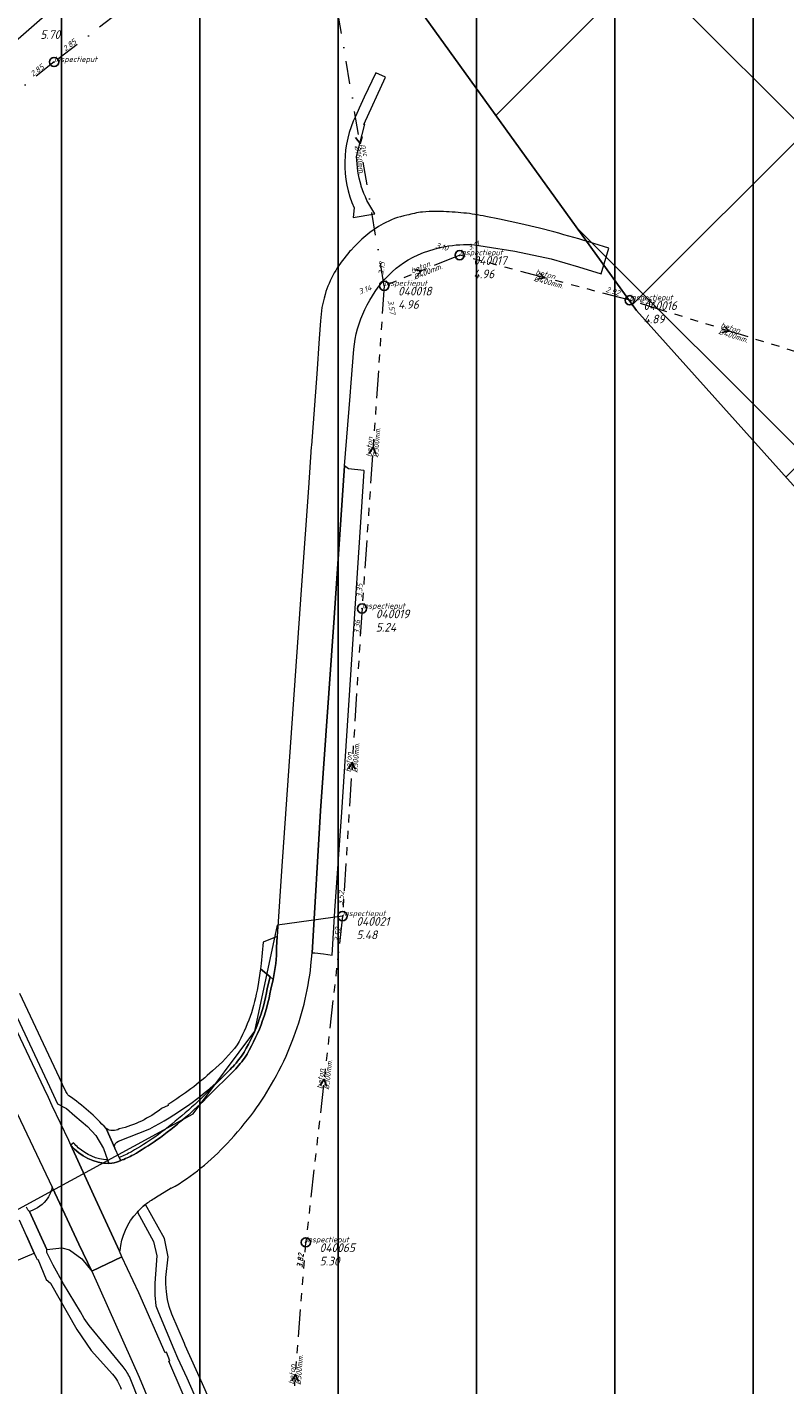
# Model space of a CAD drawing. Extents: x 148869 to 161638, y 453607 to 469810.
# Tile 146 of 256: x 152152 to 152316, y 463334 to 463628. Entities that reach past the tile are written whole.
import ezdxf
from ezdxf.lldxf.tags import DXFTag

# ---------------------------------------------------------------- set-up
doc = ezdxf.new("R2010")
doc.units = 0
doc.header["$PDMODE"] = 32
doc.header["$PDSIZE"] = 2
doc.linetypes.add('RI-GWA', pattern=[18.45, 6, -1.8, 1.75, -1.8, 1.75, -1.8, 1.75, -1.8])
doc.linetypes.add('RI-VWA', pattern=[11, 5, -3, 0, -3])
doc.layers.get('0').update_dxf_attribs({"linetype": 'CONTINUOUS'})
doc.layers.get('DEFPOINTS').update_dxf_attribs({"linetype": 'CONTINUOUS'})
for name, color, linetype in [('2023', 90, 'CONTINUOUS'), ('2023 hatch', 90, 'CONTINUOUS'), ('2024 hatch', 160, 'CONTINUOUS')]:
    doc.layers.add(name, color=color, linetype=linetype)
for name, color, linetype, lineweight in [('B-OI-RI-GWA-MATERIAAL-T18', 10, 'CONTINUOUS', 18), ('B-OI-RI-GWA-PUTDEKSELHOOGTE-T25', 10, 'CONTINUOUS', 25), ('B-OI-RI-GWA_BOB-T18', 10, 'CONTINUOUS', 18), ('B-OI-RI-GWA_DIAMETER-T18', 10, 'CONTINUOUS', 18), ('B-OI-RI-GWA_PUTNUMMER-T18', 10, 'CONTINUOUS', 18), ('B-OI-RI-GWA_RIOOLPUT-S', 10, 'CONTINUOUS', 25), ('B-OI-RI-GWA_TRANSPORTLEIDING-G', 10, 'RI-GWA', 18), ('B-OI-RI-PERSLEIDING-G-niet meenemen', 190, 'RI-PERS', 18), ('B-OI-RI-STROOMRICHTING-S', 252, 'CONTINUOUS', 25), ('B-OI-RI-VWA-BOB-T18', 34, 'CONTINUOUS', 18), ('B-OI-RI-VWA-DIAMETER-T18', 34, 'CONTINUOUS', 18), ('B-OI-RI-VWA-MATERIAAL-T18', 34, 'CONTINUOUS', 18), ('B-OI-RI-VWA_PUTDEKSELHOOGTE-T25', 34, 'CONTINUOUS', 25), ('B-OI-RI-VWA_RIOOLPUT-S', 34, 'CONTINUOUS', 25), ('B-OI-RI-VWA_TRANSPORTLEIDING-G', 34, 'RI-VWA', 18), ('B-RO-VH-VERHARDING_ASFALT-GV', 251, 'CONTINUOUS', 18), ('B-RO-VH-VERHARDING_GRASBETONSTEEN-GV', 251, 'CONTINUOUS', 18), ('B-RO-VH-VERHARDING_STRAATBAKSTEEN-GV', 251, 'CONTINUOUS', 18)]:
    doc.layers.add(name, color=color, linetype=linetype, lineweight=lineweight)
doc.styles.add('NLCS-ISO-M500-T18_CURSIEF', font='NLCS-ISO.ttf', dxfattribs={"oblique": 15, "height": 0.9})
doc.styles.add('NLCS-ISO-M750-T25_CURSIEF', font='NLCS-ISO.ttf', dxfattribs={"oblique": 15, "height": 1.875})
tags = doc.linetypes.add('RI-PERS', pattern='A,7,-2,["P",Standard,S=1.8,R=0,X=-0.5,Y=-0.9],-2,7,-2,[102,NLCS.SHX,S=1,R=180,X=0,Y=0],-2', length=22).pattern_tags.tags
tags[6] = DXFTag(74, 10)

# ---------------------------------------------------------------- blocks, each defined once
blk = doc.blocks.new('ACMAP_ANN_TEMPLATE_vwa-diam')
at = {"color": 0, "linetype": 'ByBlock', "style": 'NLCS-ISO-M500-T18_CURSIEF', "oblique": 15}
blk.add_attdef('vwa-diam', (0.3, -1.3), '', height=1.2, dxfattribs=at)
blk = doc.blocks.new('ACMAP_ANN_TEMPLATE_vwa-materiaal')
at = {"color": 0, "linetype": 'ByBlock', "style": 'NLCS-ISO-M500-T18_CURSIEF', "oblique": 15}
blk.add_attdef('vwa-mat', (0.3, 0.2), '', height=1.2, dxfattribs=at)
blk = doc.blocks.new('ACMAP_ANN_TEMPLATE_vwa-nap-l')
at = {"color": 0, "linetype": 'ByBlock', "style": 'NLCS-ISO-M500-T18_CURSIEF', "oblique": 15}
blk.add_attdef('vwa-nap-l', (3.3, 0.2), '', height=1.2, dxfattribs=at)
blk = doc.blocks.new('ACMAP_ANN_TEMPLATE_vwa-nap-r')
at = {"color": 0, "linetype": 'ByBlock', "style": 'NLCS-ISO-M500-T18_CURSIEF', "oblique": 15}
blk.add_attdef('vwa-nap-r', (-5.6, 0.2), '', height=1.2, dxfattribs=at)
blk = doc.blocks.new('ACMAP_ANN_TEMPLATE_gwa-diam')
at = {"color": 0, "linetype": 'ByBlock', "style": 'NLCS-ISO-M500-T18_CURSIEF', "oblique": 15}
blk.add_attdef('gwa-diam', (-2.2, -1.3), '', height=1.2, dxfattribs=at)
blk = doc.blocks.new('ACMAP_ANN_TEMPLATE_gwa-materiaal')
at = {"color": 0, "linetype": 'ByBlock', "style": 'NLCS-ISO-M500-T18_CURSIEF', "oblique": 15}
blk.add_attdef('gwa-mat', (-2.2, 0.2), '', height=1.2, dxfattribs=at)
blk = doc.blocks.new('ACMAP_ANN_TEMPLATE_gwa-nap-l')
at = {"color": 0, "linetype": 'ByBlock', "style": 'NLCS-ISO-M500-T18_CURSIEF', "oblique": 15}
blk.add_attdef('gwa-nap-l', (2.3, 0.2), '', height=1.2, dxfattribs=at)
blk = doc.blocks.new('ACMAP_ANN_TEMPLATE_gwa-nap-r')
at = {"color": 0, "linetype": 'ByBlock', "style": 'NLCS-ISO-M500-T18_CURSIEF', "oblique": 15}
blk.add_attdef('gwa-nap-r', (-5.6, 0.2), '', height=1.2, dxfattribs=at)
blk = doc.blocks.new('ACMAP_ANN_TEMPLATE_gwa-puth')
at = {"color": 0, "linetype": 'ByBlock', "style": 'NLCS-ISO-M750-T25_CURSIEF', "oblique": 15}
blk.add_attdef('gwa-puth', (3, -5), '', height=1.88, dxfattribs=at)
blk = doc.blocks.new('ACMAP_ANN_TEMPLATE_gwa-putnr')
at = {"color": 0, "linetype": 'ByBlock', "style": 'NLCS-ISO-M750-T25_CURSIEF', "oblique": 15}
blk.add_attdef('gwa-putnr', (3, -2.1), '', height=1.88, dxfattribs=at)
blk = doc.blocks.new('ACMAP_ANN_TEMPLATE_type knoop')
at = {"layer": 'DEFPOINTS', "style": 'NLCS-ISO-M500-T18_CURSIEF', "oblique": 15}
blk.add_attdef('type_knoop', (0, 0), '', height=1.2, dxfattribs=at)
blk = doc.blocks.new('ACMAP_ANN_TEMPLATE_vwa-puth')
at = {"color": 0, "linetype": 'ByBlock', "style": 'NLCS-ISO-M750-T25_CURSIEF', "oblique": 15}
blk.add_attdef('vwa-puth', (-3, 5), '', height=1.88, dxfattribs=at)

msp = doc.modelspace()

# ---------------------------------------------------------------- hatches: boundary and pattern name
at = {"layer": '2023 hatch'}
h = msp.add_hatch(dxfattribs=at)
h.set_pattern_fill('L45L135', color=256, scale=49.98)
h.set_pattern_definition([(45, (0, 0), (-35.341197, 35.341197), []), (135, (0, 0), (-35.341197, -35.341197), [])])
h.paths.add_polyline_path([(155033.65, 463387.49), (154736.21, 463174.82), (154703.82, 463157.03), (154669.13, 463116.73), (154497.36, 463128.81), (154485.96, 463103.35), (154403, 462810.28), (154029.41, 462913.19), (153921.91, 462926.36), (153533.06, 462959.92), (153521.58, 463046.87), (153065.73, 463131.59), (152840.09, 463157.69), (152602.55, 463321.62), (152457.44, 463373.38), (152283.77, 463566.95), (152230.15, 463641.33), (152156.25, 463699.58), (152012.16, 463887.19), (152009.38, 463939.89), (151991.35, 464191.03), (152103.19, 464343.83), (152153.39, 464455.21), (152151.03, 464561.94), (152249.45, 464811.76), (152130.92, 465032.5), (152332.42, 465169.93), (152738.18, 465252.75), (152947.54, 465152.17), (153150.32, 465023.39), (153302.02, 464886.05), (153728.6, 464650.43), (153874.6, 464567.83), (153954.88, 464501.43), (153988.94, 464472.57), (154027.82, 464422.75), (154193.47, 464138.07), (154280.01, 463968.67), (154339.28, 463993.19), (154494.94, 463873.13), (154622.49, 463821.49), (154755.92, 463721.99), (154868.72, 463597.28)])
at = {"layer": '2024 hatch'}
h = msp.add_hatch(dxfattribs=at)
h.set_pattern_fill('ANSI31', color=256, scale=29.988, angle=45)
h.set_pattern_definition([(90, (0, 0), (-29.988, 0), [])])
h.paths.add_polyline_path([(153060.97, 462471.33), (152787.39, 462332.45), (152683.96, 462314.58), (152571.59, 462395.32), (152563.82, 462406.18), (152398.44, 462422.66), (152151.13, 462555.77), (152130.97, 462967.46), (151963.51, 463060.43), (151619.43, 463158.93), (151635.54, 463357.09), (152009.16, 463977.93), (152157.72, 463944.62), (152280.12, 463919.12), (152508.66, 464143.59), (152698.68, 463896.62), (152536.72, 463732.43), (152656.87, 463588.89), (152658.63, 463316.61), (152691.32, 463187.08), (152688.32, 463085.82), (152689.17, 463075.64), (152721.38, 462998.51), (152757.48, 462725.88), (152775.44, 462698.77), (152933.57, 462680.1)])

# ---------------------------------------------------------------- linework, layer by layer
at = {"layer": '2023', "flags": 128}
msp.add_lwpolyline([(153921.91, 462926.36), (153533.06, 462959.92), (153521.58, 463046.87), (153065.73, 463131.59), (152840.09, 463157.69), (152602.55, 463321.62), (152457.44, 463373.38), (152283.77, 463566.95), (152230.15, 463641.33), (152156.25, 463699.58), (152012.16, 463887.19), (152009.38, 463939.89), (151991.35, 464191.03), (152103.19, 464343.83), (152153.39, 464455.21), (152151.03, 464561.94), (152249.45, 464811.76), (152130.92, 465032.5), (152332.42, 465169.93), (152738.18, 465252.75), (152947.54, 465152.17), (153150.32, 465023.39), (153302.02, 464886.05), (153728.6, 464650.43)], dxfattribs=at)
at = {"layer": 'B-OI-RI-GWA_RIOOLPUT-S', "color": 251}
for p in [(152245.46, 463578.91), (152229.09, 463572.28), (152282.32, 463569.14), (152224.28, 463502.3), (152220.05, 463435.63), (152212.09, 463364.9)]:
    msp.add_point(p, dxfattribs=at)
at = {"layer": 'B-OI-RI-GWA_TRANSPORTLEIDING-G', "color": 251}
for p, q in [((152245.46, 463578.91), (152229.09, 463572.28)), ((152282.32, 463569.14), (152245.46, 463578.91)), ((152229.09, 463572.28), (152224.28, 463502.3)), ((152325.62, 463555.74), (152282.32, 463569.14)), ((152224.28, 463502.3), (152220.05, 463435.63)), ((152220.05, 463435.63), (152212.09, 463364.9)), ((152207.66, 463307.6), (152212.09, 463364.9))]:
    msp.add_line(p, q, dxfattribs=at)
at = {"layer": 'B-OI-RI-PERSLEIDING-G-niet meenemen'}
for p, q in [((152220.05, 463435.63), (152205.95, 463433.66)), ((152201.05, 463410.69), (152205.95, 463433.66)), ((152187.7, 463392.75), (152201.05, 463410.69)), ((152148.27, 463371.31), (152187.7, 463392.75))]:
    msp.add_line(p, q, dxfattribs=at)
at = {"layer": 'B-OI-RI-STROOMRICHTING-S', "color": 251}
for points in [[(152224.33, 463604.65), (152223.86, 463603.11), (152222.9, 463604.41)], [(152235.67, 463575.72), (152237.27, 463575.59), (152236.2, 463574.39)], [(152262.67, 463575.09), (152263.89, 463574.03), (152262.3, 463573.7)], [(152302.8, 463563.55), (152303.96, 463562.44), (152302.38, 463562.18)], [(152225.86, 463535.9), (152226.67, 463537.29), (152227.3, 463535.8)], [(152221.36, 463467.57), (152222.15, 463468.96), (152222.79, 463467.48)], [(152215.18, 463398.91), (152216.07, 463400.27), (152216.61, 463398.75)], [(152209.05, 463334.87), (152209.88, 463336.25), (152210.48, 463334.76)]]:
    msp.add_lwpolyline(points, dxfattribs=at)
at = {"layer": 'B-OI-RI-VWA_RIOOLPUT-S'}
msp.add_point((152157.51, 463620.8), dxfattribs=at)
at = {"layer": 'B-OI-RI-VWA_TRANSPORTLEIDING-G', "color": 251}
for p, q in [((152206.61, 463658.31), (152157.51, 463620.8)), ((152229.09, 463572.28), (152218.63, 463633.94)), ((152157.51, 463620.8), (152104.52, 463578.69))]:
    msp.add_line(p, q, dxfattribs=at)
at = {"layer": 'B-RO-VH-VERHARDING_ASFALT-GV', "flags": 128}
for points in [[(152092.12, 463574.92), (152094.07, 463576.97), (152104.15, 463585.91), (152114.44, 463594.95), (152190.12, 463661.29)], [(152138.17, 463437.68), (152156.49, 463398.72), (152157.39, 463396.81), (152158.27, 463394.94), (152160.19, 463393.91), (152162.01, 463392.31), (152164.72, 463390.04), (152166.56, 463388.06), (152168.19, 463385.22), (152169.11, 463382.79), (152169.41, 463382.01), (152170.04, 463382.03)], [(152205.86, 463431.18), (152202.88, 463429.96), (152202.39, 463425.37), (152202.27, 463424.21), (152204.34, 463422.46), (152205, 463421.91)], [(152205.77, 463428.8), (152205.86, 463431.18)], [(152203.74, 463419.93), (152204.34, 463422.46), (152202.27, 463424.21), (152201.66, 463420.4)], [(152160.33, 463397.14), (152160.08, 463397.57), (152159.36, 463399.11), (152158.69, 463400.54), (152150.07, 463418.83)], [(152149.59, 463392.66), (152157.08, 463376.87), (152159.32, 463372.09), (152162.88, 463364.5), (152165.7, 463358.62), (152172.23, 463361.79), (152171.67, 463363.01), (152166.08, 463375.18), (152161.16, 463385.97), (152160.67, 463386.98), (152157.12, 463394.48), (152156.26, 463396.3), (152155.35, 463398.22), (152148.33, 463413.05)], [(152193.89, 463400.59), (152195.66, 463402.35)], [(152182.16, 463394.77), (152182.24, 463394.6), (152180.78, 463393.89)], [(152168.79, 463389.55), (152170.66, 463385.33)], [(152171.95, 463382.62), (152171.61, 463383.32), (152170.66, 463385.33), (152168.79, 463389.55)], [(152171.49, 463386.81), (152178.24, 463389.53)], [(152152.16, 463371.61), (152154.05, 463367.47), (152155.95, 463363.32), (152159.17, 463363.71), (152160.84, 463363.28), (152163.5, 463361.34), (152165.7, 463358.62), (152162.88, 463364.5), (152159.32, 463372.09), (152157.08, 463376.87)], [(152172.45, 463337.9), (152165.11, 463346.84), (152164.05, 463348.42), (152163.21, 463349.82), (152159.52, 463355.88), (152157.31, 463359.96), (152155.9, 463362.73), (152155.95, 463363.32), (152154.05, 463367.47), (152152.16, 463371.61), (152151.79, 463371.93), (152151.49, 463372.49)], [(152198.79, 463313.6), (152189.71, 463334.22), (152185.96, 463342.5), (152185.77, 463342.94), (152183.05, 463349.33), (152182.48, 463350.96), (152182.13, 463352.5), (152181.86, 463354.15), (152181.72, 463355.87), (152181.77, 463357.3), (152182.22, 463361.74), (152181.46, 463365.73), (152177.3, 463373.11)], [(152121.32, 463348.68), (152122.38, 463349.55), (152125.65, 463350.95), (152153.15, 463362.52), (152151.51, 463366.3), (152150.03, 463369.7)], [(152175.56, 463371.45), (152179.07, 463365.09), (152179.79, 463361.94), (152179.5, 463358), (152179.32, 463356.03), (152179.37, 463353.47), (152179.57, 463351.17), (152180.12, 463349.69), (152183.46, 463341.71), (152184.3, 463339.89), (152186.28, 463335.53), (152196.38, 463312.52), (152200.59, 463302.47), (152207.72, 463284.44), (152208.69, 463281.49), (152209.86, 463278.33), (152212.93, 463269.46), (152216.4, 463258.32), (152219.19, 463248.61)], [(152151.51, 463366.3), (152153.15, 463362.52), (152153.63, 463361.6)], [(152153.63, 463361.6), (152153.83, 463361.19), (152153.96, 463361.26), (152155.77, 463356.82), (152156.7, 463356.02), (152162.42, 463345.99), (152165.56, 463341.46), (152170.14, 463336.32)], [(152188.39, 463325.19), (152182.4, 463339.17), (152182.57, 463339.23), (152181.89, 463341.09), (152181.57, 463340.96), (152175.87, 463353.94), (152172.23, 463361.79), (152165.7, 463358.62), (152175.97, 463335.65), (152178.81, 463328.87)], [(152176.13, 463330.17), (152173.98, 463335.47)]]:
    msp.add_lwpolyline(points, dxfattribs=at)
at = {"layer": 'B-RO-VH-VERHARDING_ASFALT-GV'}
for points in [[(152205, 463421.91, 0.051186), (152205.77, 463428.8)], [(152201.66, 463420.4, -0.091738), (152197.19, 463407.7)], [(152198.18, 463405.29, 0.097574), (152203.74, 463419.93)], [(152197.19, 463407.7, -0.058023), (152191.87, 463402.08)], [(152195.66, 463402.35, 0.03439), (152198.18, 463405.29)], [(152191.87, 463402.08, -0.049103), (152182.16, 463394.77)], [(152178.24, 463389.53, 0.068741), (152193.89, 463400.59)], [(152160.72, 463396.67, -0.13873), (152160.33, 463397.14)], [(152168.79, 463389.55, 0.062961), (152160.72, 463396.67)], [(152180.78, 463393.89, -0.105903), (152171.65, 463389.48)], [(152171.65, 463389.48, -0.268734), (152168.79, 463389.55)], [(152170.66, 463385.33, -0.391376), (152171.49, 463386.81)], [(152170.04, 463382.03, 0.042121), (152171.95, 463382.62)], [(152157.08, 463376.87, -0.094959), (152156.13, 463374.52)], [(152156.13, 463374.52, -0.177267), (152152.16, 463371.61)], [(152177.3, 463373.11, 0.040953), (152175.56, 463371.45)], [(152173.98, 463335.47, 0.075304), (152172.45, 463337.9)], [(152170.14, 463336.32, -0.096333), (152172.08, 463333.04)]]:
    msp.add_lwpolyline(points, format="xyb", dxfattribs=at)
at = {"layer": 'B-RO-VH-VERHARDING_GRASBETONSTEEN-GV'}
for points in [[(152203.74, 463419.93, -0.097574), (152198.18, 463405.29)], [(152198.82, 463404.86, 0.097653), (152204.5, 463419.78)], [(152198.18, 463405.29, -0.03439), (152195.66, 463402.35)], [(152196.2, 463401.81, 0.034731), (152198.82, 463404.86)], [(152190.7, 463397.4, -0.040195), (152179.36, 463387.72)], [(152179.8, 463387.09, 0.040173), (152191.24, 463396.86)], [(152179.36, 463387.72, -0.017761), (152174.32, 463384.55)], [(152161.16, 463385.97, 0.219749), (152169.41, 463382.01)], [(152162.74, 463385.42, -0.035122), (152161.75, 463386.46)], [(152169.11, 463382.79, -0.175229), (152162.74, 463385.42)], [(152174.32, 463384.55, -0.041653), (152171.61, 463383.32)], [(152174.7, 463383.88, 0.0176), (152179.8, 463387.09)], [(152171.95, 463382.62, 0.040258), (152174.7, 463383.88)]]:
    msp.add_lwpolyline(points, format="xyb", dxfattribs=at)
at = {"layer": 'B-RO-VH-VERHARDING_GRASBETONSTEEN-GV', "flags": 128}
for points in [[(152204.34, 463422.46), (152203.74, 463419.93)], [(152204.5, 463419.78), (152205, 463421.91), (152204.34, 463422.46)], [(152195.66, 463402.35), (152193.89, 463400.59), (152190.7, 463397.4)], [(152191.24, 463396.86), (152196.2, 463401.81)], [(152161.75, 463386.46), (152161.16, 463385.97)], [(152169.41, 463382.01), (152169.11, 463382.79)], [(152171.61, 463383.32), (152171.95, 463382.62)]]:
    msp.add_lwpolyline(points, dxfattribs=at)
at = {"layer": 'B-RO-VH-VERHARDING_STRAATBAKSTEEN-GV', "flags": 128}
for points in [[(152223.08, 463600.33), (152224.89, 463607.34), (152224.64, 463607.24), (152229.35, 463617.48), (152227.25, 463618.48), (152224.77, 463613.15), (152223.68, 463610.8), (152222.91, 463609.14)], [(152224.1, 463593.91), (152224.06, 463594.02)], [(152222.6, 463589.16), (152222.33, 463587.12), (152227.08, 463587.89)], [(152265.89, 463583.95), (152262.78, 463584.75), (152258.73, 463585.71), (152256.42, 463586.22), (152254.09, 463586.69), (152251.1, 463587.28)], [(152248.66, 463581.18), (152250.99, 463580.81), (152257.43, 463579.8), (152265.33, 463578.1), (152271.22, 463576.36), (152276.12, 463574.86), (152277.83, 463580.44), (152274.56, 463581.46)], [(152221.87, 463579.95), (152221.57, 463579.72), (152221.22, 463579.18)], [(152231.68, 463576.07), (152233.24, 463577.28)], [(152216.26, 463570.41), (152216.07, 463569.62), (152215.57, 463567.57), (152215.25, 463564.67), (152215, 463560.85), (152214.48, 463553.18), (152213.29, 463537.68), (152213.27, 463537.38), (152212.64, 463528.49), (152211.2, 463508.41), (152206.86, 463446.42), (152205.86, 463431.18), (152205.77, 463428.8)], [(152213.21, 463424.89), (152213.44, 463427.65), (152215.28, 463458.44), (152218.22, 463500.32), (152220.49, 463533.23), (152221.69, 463548.35), (152221.92, 463551.23), (152222.5, 463558.54), (152222.79, 463560.74)], [(152224.77, 463532.12), (152224.75, 463532.13), (152224.65, 463532.24), (152221.35, 463532.59), (152220.49, 463533.23), (152218.22, 463500.32), (152215.28, 463458.44), (152213.44, 463427.65)], [(152215.91, 463427.44), (152217.83, 463427.17), (152218.36, 463436.77), (152219.89, 463458.15), (152224.77, 463532.12)], [(152205, 463421.91), (152204.5, 463419.78)], [(152196.2, 463401.81), (152191.24, 463396.86)], [(152161.16, 463385.97), (152166.08, 463375.18), (152171.67, 463363.01), (152171.8, 463363.07)], [(152170.04, 463382.03), (152169.41, 463382.01)], [(152179.47, 463374.61), (152182.88, 463376.69), (152182.93, 463376.61)]]:
    msp.add_lwpolyline(points, dxfattribs=at)
at = {"layer": 'B-RO-VH-VERHARDING_STRAATBAKSTEEN-GV'}
for points in [[(152222.91, 463609.14, 0.220982), (152222.6, 463589.16)], [(152224.06, 463594.02, -0.054672), (152223.08, 463600.33)], [(152227.08, 463587.89, -0.076293), (152224.1, 463593.91)], [(152233.99, 463587.57, 0.080742), (152228.84, 463585.7)], [(152237.41, 463588.27, 0.038006), (152233.99, 463587.57)], [(152240.21, 463588.41, 0.037562), (152237.41, 463588.27)], [(152241.32, 463588.38, 0.003618), (152240.21, 463588.41)], [(152246.36, 463588.05, 0.014068), (152241.32, 463588.38)], [(152248.75, 463587.74, 0.018018), (152246.36, 463588.05)], [(152251.1, 463587.28, 0.01789), (152248.75, 463587.74)], [(152228.84, 463585.7, 0.084115), (152221.87, 463579.95)], [(152274.56, 463581.46, 0.010175), (152265.89, 463583.95)], [(152221.22, 463579.18, 0.110976), (152216.26, 463570.41)], [(152233.24, 463577.28, -0.094616), (152242.34, 463580.8)], [(152242.34, 463580.8, -0.06091), (152248.66, 463581.18)], [(152222.79, 463560.74, -0.168451), (152231.68, 463576.07)], [(152205.77, 463428.8, -0.051186), (152205, 463421.91)], [(152213.44, 463427.65, -0.040929), (152215.91, 463427.44)], [(152209.14, 463408.49, 0.06617), (152213.21, 463424.89)], [(152204.5, 463419.78, -0.097653), (152198.82, 463404.86)], [(152205.14, 463400.07, 0.040447), (152209.14, 463408.49)], [(152198.82, 463404.86, -0.034731), (152196.2, 463401.81)], [(152200.82, 463393.22, 0.039953), (152205.14, 463400.07)], [(152191.24, 463396.86, -0.040173), (152179.8, 463387.09)], [(152195.03, 463386.36, 0.033524), (152200.82, 463393.22)], [(152169.41, 463382.01, -0.219749), (152161.16, 463385.97)], [(152179.8, 463387.09, -0.0176), (152174.7, 463383.88)], [(152182.93, 463376.61, 0.077219), (152195.03, 463386.36)], [(152171.95, 463382.62, -0.042121), (152170.04, 463382.03)], [(152174.7, 463383.88, -0.040258), (152171.95, 463382.62)], [(152175.56, 463371.45, -0.040953), (152177.3, 463373.11)], [(152177.3, 463373.11, -0.029715), (152179.47, 463374.61)], [(152171.8, 463363.07, -0.165201), (152175.56, 463371.45)]]:
    msp.add_lwpolyline(points, format="xyb", dxfattribs=at)

# ---------------------------------------------------------------- block references
at = {"layer": 'B-OI-RI-GWA-MATERIAAL-T18', "color": 251}
for p, rotation in [((152237.27, 463575.59), 22.04839848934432), ((152263.89, 463574.03), 345.1547229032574), ((152303.97, 463562.44), 342.804333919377), ((152226.68, 463537.29), 86.06802048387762), ((152222.17, 463468.97), 86.36963068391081), ((152216.07, 463400.27), 83.57891345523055), ((152209.88, 463336.25), 85.57912046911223)]:
    msp.add_blockref('ACMAP_ANN_TEMPLATE_gwa-materiaal', p, dxfattribs=dict(at, rotation=rotation)).add_auto_attribs({'gwa-mat': 'beton'})
at = {"layer": 'B-OI-RI-GWA-PUTDEKSELHOOGTE-T25', "color": 251}
for p, values in [((152245.46, 463578.91), {'gwa-puth': '4.96'}), ((152229.09, 463572.28), {'gwa-puth': '4.96'}), ((152282.32, 463569.14), {'gwa-puth': '4.89'}), ((152224.28, 463502.3), {'gwa-puth': '5.24'}), ((152220.05, 463435.63), {'gwa-puth': '5.48'}), ((152212.09, 463364.9), {'gwa-puth': '5.30'})]:
    msp.add_blockref('ACMAP_ANN_TEMPLATE_gwa-puth', p, dxfattribs=at).add_auto_attribs(values)
at = {"layer": 'B-OI-RI-GWA_BOB-T18', "color": 251}
for name, p, rotation, values in [('ACMAP_ANN_TEMPLATE_gwa-nap-r', (152245.46, 463578.91), 345.1547229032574, {'gwa-nap-r': '3.10'}), ('ACMAP_ANN_TEMPLATE_gwa-nap-l', (152245.46, 463578.91), 22.04839848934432, {'gwa-nap-l': '3.11'}), ('ACMAP_ANN_TEMPLATE_gwa-nap-l', (152229.09, 463572.28), 86.06802048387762, {'gwa-nap-l': '3.13'}), ('ACMAP_ANN_TEMPLATE_gwa-nap-r', (152229.09, 463572.28), 22.04839848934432, {'gwa-nap-r': '3.14'}), ('ACMAP_ANN_TEMPLATE_gwa-nap-r', (152282.32, 463569.14), 342.804333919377, {'gwa-nap-r': '2.92'}), ('ACMAP_ANN_TEMPLATE_gwa-nap-l', (152282.32, 463569.14), 345.1547229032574, {'gwa-nap-l': '2.93'}), ('ACMAP_ANN_TEMPLATE_gwa-nap-l', (152224.28, 463502.3), 86.36963068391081, {'gwa-nap-l': '3.35'}), ('ACMAP_ANN_TEMPLATE_gwa-nap-r', (152224.28, 463502.3), 86.06802048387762, {'gwa-nap-r': '3.36'}), ('ACMAP_ANN_TEMPLATE_gwa-nap-l', (152220.05, 463435.63), 83.57891345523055, {'gwa-nap-l': '3.52'}), ('ACMAP_ANN_TEMPLATE_gwa-nap-r', (152220.05, 463435.63), 86.36963068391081, {'gwa-nap-r': '3.52'}), ('ACMAP_ANN_TEMPLATE_gwa-nap-r', (152212.09, 463364.9), 83.57891345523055, {'gwa-nap-r': '3.82'}), ('ACMAP_ANN_TEMPLATE_gwa-nap-r', (152212.09, 463364.9), 85.57912046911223, {'gwa-nap-r': '3.82'})]:
    msp.add_blockref(name, p, dxfattribs=dict(at, rotation=rotation)).add_auto_attribs(values)
at = {"layer": 'B-OI-RI-GWA_DIAMETER-T18', "color": 251}
for p, rotation, values in [((152237.27, 463575.59), 22.04839848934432, {'gwa-diam': '%%c400mm.'}), ((152263.89, 463574.03), 345.1547229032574, {'gwa-diam': '%%c400mm.'}), ((152303.97, 463562.44), 342.804333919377, {'gwa-diam': '%%c400mm.'}), ((152226.68, 463537.29), 86.06802048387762, {'gwa-diam': '%%c300mm.'}), ((152222.17, 463468.97), 86.36963068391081, {'gwa-diam': '%%c300mm.'}), ((152216.07, 463400.27), 83.57891345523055, {'gwa-diam': '%%c300mm.'}), ((152209.88, 463336.25), 85.57912046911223, {'gwa-diam': '%%c300mm.'})]:
    msp.add_blockref('ACMAP_ANN_TEMPLATE_gwa-diam', p, dxfattribs=dict(at, rotation=rotation)).add_auto_attribs(values)
at = {"layer": 'B-OI-RI-GWA_PUTNUMMER-T18', "color": 251}
for p, values in [((152245.46, 463578.91), {'gwa-putnr': '040017'}), ((152229.09, 463572.28), {'gwa-putnr': '040018'}), ((152282.32, 463569.14), {'gwa-putnr': '040016'}), ((152224.28, 463502.3), {'gwa-putnr': '040019'}), ((152220.05, 463435.63), {'gwa-putnr': '040021'}), ((152212.09, 463364.9), {'gwa-putnr': '040065'})]:
    msp.add_blockref('ACMAP_ANN_TEMPLATE_gwa-putnr', p, dxfattribs=at).add_auto_attribs(values)
at = {"layer": 'B-OI-RI-VWA-BOB-T18', "color": 251}
for name, p, rotation, values in [('ACMAP_ANN_TEMPLATE_vwa-nap-l', (152157.51, 463620.8), 38.47340163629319, {'vwa-nap-l': '2.85'}), ('ACMAP_ANN_TEMPLATE_vwa-nap-r', (152157.51, 463620.8), 37.37805910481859, {'vwa-nap-r': '2.85'}), ('ACMAP_ANN_TEMPLATE_vwa-nap-l', (152229.09, 463572.28), 279.6279948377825, {'vwa-nap-l': '3.57'})]:
    msp.add_blockref(name, p, dxfattribs=dict(at, rotation=rotation)).add_auto_attribs(values)
at = {"layer": 'B-OI-RI-VWA-DIAMETER-T18', "color": 251, "rotation": 279.6279948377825}
msp.add_blockref('ACMAP_ANN_TEMPLATE_vwa-diam', (152223.86, 463603.11), dxfattribs=at).add_auto_attribs({'vwa-diam': '%%c160mm.'})
at = {"layer": 'B-OI-RI-VWA-MATERIAAL-T18', "color": 251, "rotation": 279.6279948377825}
msp.add_blockref('ACMAP_ANN_TEMPLATE_vwa-materiaal', (152223.86, 463603.11), dxfattribs=at).add_auto_attribs({'vwa-mat': 'pvc'})
at = {"layer": 'B-OI-RI-VWA_PUTDEKSELHOOGTE-T25', "color": 251}
msp.add_blockref('ACMAP_ANN_TEMPLATE_vwa-puth', (152157.51, 463620.8), dxfattribs=at).add_auto_attribs({'vwa-puth': '5.70'})
at = {"layer": 'DEFPOINTS'}
for p in [(152157.51, 463620.8), (152245.46, 463578.91), (152229.09, 463572.28), (152282.32, 463569.14), (152224.28, 463502.3), (152220.05, 463435.63), (152212.09, 463364.9)]:
    msp.add_blockref('ACMAP_ANN_TEMPLATE_type knoop', p, dxfattribs=at).add_auto_attribs({'type_knoop': 'inspectieput'})

doc.saveas('drawing.dxf')
